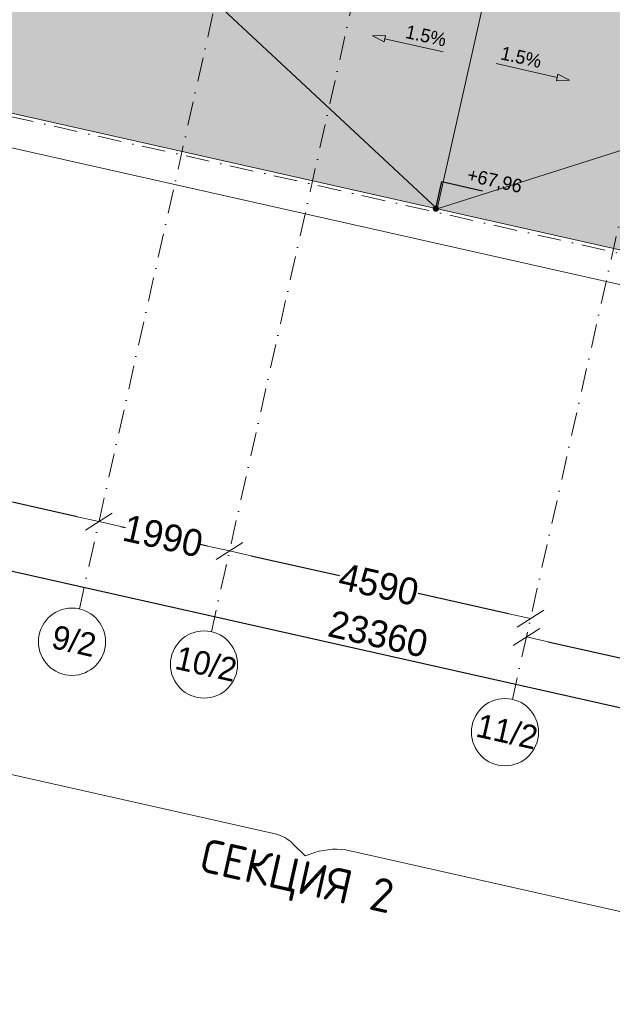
# Model space of a CAD drawing. Header units: millimetres. Extents: x -6990425 to -6520160, y 6117771 to 6220266.
# Tile 18 of 115: x -6931416 to -6922599, y 6117771 to 6132409. Entities that reach past the tile are written whole.
import ezdxf
from ezdxf.enums import TextEntityAlignment as Align

# ---------------------------------------------------------------- set-up
doc = ezdxf.new("R2010")
doc.units = ezdxf.units.MM
doc.header["$MEASUREMENT"] = 0
doc.linetypes.add('Штрихпунктирная', pattern=[670.277762, 352.777767, -176.388884, 0, -141.111112])
for name, color, linetype, lineweight in [('0_Ном._пера__1', 7, 'Continuous', 0), ('0_Ном._пера__120', 7, 'Continuous', 0), ('АР-Разуклонка кровли_Ном._пера__120', 7, 'Continuous', 0), ('АР-Разуклонка кровли_Ном._пера__41', 7, 'Continuous', 20), ('АР-Чертеж-Оси_Осевые размеры.АР_Ном._пера__120', 7, 'Continuous', 0), ('Кровля_Ном._пера__1', 7, 'Continuous', 0), ('Кровля_Ном._пера__101', 252, 'Continuous', 0), ('Кровля_Ном._пера__120', 7, 'Continuous', 0)]:
    doc.layers.add(name, color=color, linetype=linetype, lineweight=lineweight)
for name, color, linetype in [('АР-Разуклонка кровли', 7, 'Continuous'), ('АР-Чертеж-Оси_Осевые размеры.АР', 7, 'Continuous'), ('Кровля', 7, 'Continuous')]:
    doc.layers.add(name, color=color, linetype=linetype)
doc.styles.add('РЎР“Р•РќР•Р\xa0Р\x98Р\xa0_РЎРўР\x98Р›Р¬_2', font='GOTHIC.TTF')
doc.styles.add('РЎР“Р•РќР•Р\xa0Р\x98Р\xa0_РЎРўР\x98Р›Р¬_5', font='GOST_Common.ttf')
doc.dimstyles.new('СГЕНЕРИР_СТИЛЬ__1', dxfattribs={"dimtxt": 400, "dimasz": 332.5, "dimexe": 0.18, "dimexo": 0.0625, "dimgap": 0, "dimtad": 1, "dimdec": 0, "dimzin": 0, "dimdsep": 46, "dimtxsty": 'РЎР“Р•РќР•Р\xa0Р\x98Р\xa0_РЎРўР\x98Р›Р¬_2', "dimblk": 'ARROWHEAD_6', "dimblk1": 'ARROWHEAD_6', "dimblk2": 'ARROWHEAD_6', "dimcen": 0.09, "dimse1": 1, "dimse2": 1, "dimclrd": 7, "dimclre": 7, "dimclrt": 7, "dimazin": 0, "dimtfac": 1, "dimtdec": 4, "dimtmove": 0, "dimatfit": 3, "dimfxl": 1, "dimtolj": 1, "dimtzin": 0, "dimarcsym": 0})
doc.dimstyles.new('СГЕНЕРИР_СТИЛЬ__2', dxfattribs={"dimtxt": 400, "dimasz": 332.5, "dimexe": 0.18, "dimexo": 0.0625, "dimgap": 0, "dimtad": 1, "dimdec": 0, "dimzin": 0, "dimdsep": 46, "dimtxsty": 'РЎР“Р•РќР•Р\xa0Р\x98Р\xa0_РЎРўР\x98Р›Р¬_2', "dimblk": 'ARROWHEAD_6', "dimblk1": 'ARROWHEAD_6', "dimblk2": 'ARROWHEAD_6', "dimcen": 0.09, "dimse1": 1, "dimse2": 1, "dimclrd": 7, "dimclre": 7, "dimclrt": 7, "dimazin": 0, "dimtfac": 1, "dimtdec": 4, "dimtmove": 2, "dimatfit": 3, "dimfxl": 1, "dimtolj": 1, "dimtzin": 0, "dimarcsym": 0})
doc.dimstyles.new('СГЕНЕРИР_СТИЛЬ__8', dxfattribs={"dimtxt": 0.18, "dimasz": 182.4, "dimexe": 0.18, "dimexo": 0.0625, "dimgap": 0, "dimtad": 0, "dimtih": 1, "dimtoh": 1, "dimdec": 4, "dimzin": 0, "dimdsep": 46, "dimcen": 0.09, "dimadec": 0, "dimazin": 0, "dimtfac": 1, "dimtdec": 4, "dimtmove": 0, "dimatfit": 3, "dimldrblk": 'ARROWHEAD_11', "dimfxl": 1, "dimtolj": 1, "dimtzin": 0, "dimarcsym": 0})

# ---------------------------------------------------------------- blocks, each defined once
blk = doc.blocks.new('Стена_19_5', base_point=(-7141604, 6127078))
at = {"layer": 'Кровля_Ном._пера__1', "color": 7, "linetype": 'Continuous', "lineweight": 0, "flags": 128}
for points in [[(-7141604, 6127078), (-7164026, 6132114)], [(-7164624, 6131735), (-7141714, 6126590)]]:
    blk.add_lwpolyline(points, dxfattribs=at)
blk = doc.blocks.new('Стандартный Маркер Сетки[16]_5', base_point=(-7146699, 6144554))
at = {"layer": 'АР-Чертеж-Оси_Осевые размеры.АР_Ном._пера__120', "color": 7, "linetype": 'Штрихпунктирная', "lineweight": 0}
for p, q in [((-7146918, 6143578), (-7151477, 6123281)), ((-7151477, 6123281), (-7151696, 6122305))]:
    blk.add_line(p, q, dxfattribs=at)
at = {"layer": 'АР-Чертеж-Оси_Осевые размеры.АР_Ном._пера__120', "color": 7, "linetype": 'Continuous', "lineweight": 0}
blk.add_circle((-7151806, 6121817), 500, dxfattribs=at)
at = {"layer": 'АР-Чертеж-Оси_Осевые размеры.АР_Ном._пера__120', "color": 7, "linetype": 'Штрихпунктирная', "lineweight": 0}
blk.add_point((-7151477, 6123281), dxfattribs=at)
blk.add_point((-7151477, 6123281), dxfattribs=at)
at = {"layer": 'АР-Чертеж-Оси_Осевые размеры.АР_Ном._пера__120', "color": 7, "lineweight": 0, "style": 'РЎР“Р•РќР•Р\xa0Р\x98Р\xa0_РЎРўР\x98Р›Р¬_2'}
blk.add_attdef('AC_MarkerText_1', text='', height=350, rotation=347.3417, dxfattribs=at).set_placement((-7151736, 6121998), align=Align.TOP_CENTER)
blk = doc.blocks.new('Стандартный Маркер Сетки[23]_5', base_point=(-7153141, 6145898))
at = {"layer": 'АР-Чертеж-Оси_Осевые размеры.АР_Ном._пера__120', "color": 7, "linetype": 'Штрихпунктирная', "lineweight": 0}
for p, q in [((-7153360, 6144922), (-7157919, 6124625)), ((-7157919, 6124625), (-7158138, 6123649))]:
    blk.add_line(p, q, dxfattribs=at)
at = {"layer": 'АР-Чертеж-Оси_Осевые размеры.АР_Ном._пера__120', "color": 7, "linetype": 'Continuous', "lineweight": 0}
blk.add_circle((-7158248, 6123161), 500, dxfattribs=at)
at = {"layer": 'АР-Чертеж-Оси_Осевые размеры.АР_Ном._пера__120', "color": 7, "linetype": 'Штрихпунктирная', "lineweight": 0}
blk.add_point((-7157919, 6124625), dxfattribs=at)
blk.add_point((-7157919, 6124625), dxfattribs=at)
at = {"layer": 'АР-Чертеж-Оси_Осевые размеры.АР_Ном._пера__120', "color": 7, "lineweight": 0, "style": 'РЎР“Р•РќР•Р\xa0Р\x98Р\xa0_РЎРўР\x98Р›Р¬_2'}
blk.add_attdef('AC_MarkerText_1', text='', height=350, rotation=347.3417, dxfattribs=at).set_placement((-7158178, 6123343), align=Align.TOP_CENTER)
blk = doc.blocks.new('Стандартный Маркер Сетки[24]_5', base_point=(-7151178, 6145559))
at = {"layer": 'АР-Чертеж-Оси_Осевые размеры.АР_Ном._пера__120', "color": 7, "linetype": 'Штрихпунктирная', "lineweight": 0}
for p, q in [((-7151397, 6144584), (-7155956, 6124286)), ((-7155956, 6124286), (-7156175, 6123310))]:
    blk.add_line(p, q, dxfattribs=at)
at = {"layer": 'АР-Чертеж-Оси_Осевые размеры.АР_Ном._пера__120', "color": 7, "linetype": 'Continuous', "lineweight": 0}
blk.add_circle((-7156284, 6122822), 500, dxfattribs=at)
at = {"layer": 'АР-Чертеж-Оси_Осевые размеры.АР_Ном._пера__120', "color": 7, "linetype": 'Штрихпунктирная', "lineweight": 0}
blk.add_point((-7155956, 6124286), dxfattribs=at)
blk.add_point((-7155956, 6124286), dxfattribs=at)
at = {"layer": 'АР-Чертеж-Оси_Осевые размеры.АР_Ном._пера__120', "color": 7, "lineweight": 0, "style": 'РЎР“Р•РќР•Р\xa0Р\x98Р\xa0_РЎРўР\x98Р›Р¬_2'}
blk.add_attdef('AC_MarkerText_1', text='', height=350, rotation=347.3417, dxfattribs=at).set_placement((-7156214, 6123003), align=Align.TOP_CENTER)
blk = doc.blocks.new('Стандартный Маркер Сетки[26]_5', base_point=(-7146699, 6144554))
at = {"layer": 'АР-Чертеж-Оси_Осевые размеры.АР_Ном._пера__120', "color": 7, "linetype": 'Штрихпунктирная', "lineweight": 0}
for p, q in [((-7146918, 6143578), (-7151477, 6123281)), ((-7151477, 6123281), (-7151696, 6122305))]:
    blk.add_line(p, q, dxfattribs=at)
at = {"layer": 'АР-Чертеж-Оси_Осевые размеры.АР_Ном._пера__120', "color": 7, "linetype": 'Continuous', "lineweight": 0}
blk.add_circle((-7151806, 6121817), 500, dxfattribs=at)
at = {"layer": 'АР-Чертеж-Оси_Осевые размеры.АР_Ном._пера__120', "color": 7, "linetype": 'Штрихпунктирная', "lineweight": 0}
blk.add_point((-7151477, 6123281), dxfattribs=at)
blk.add_point((-7151477, 6123281), dxfattribs=at)
at = {"layer": 'АР-Чертеж-Оси_Осевые размеры.АР_Ном._пера__120', "color": 7, "lineweight": 0, "style": 'РЎР“Р•РќР•Р\xa0Р\x98Р\xa0_РЎРўР\x98Р›Р¬_2'}
blk.add_attdef('AC_MarkerText_1', text='', height=350, rotation=347.3417, dxfattribs=at).set_placement((-7151736, 6121998), align=Align.TOP_CENTER)
blk = doc.blocks.new('Стандартный Маркер Сетки[33]_5', base_point=(-7153141, 6145898))
at = {"layer": 'АР-Чертеж-Оси_Осевые размеры.АР_Ном._пера__120', "color": 7, "linetype": 'Штрихпунктирная', "lineweight": 0}
for p, q in [((-7153360, 6144922), (-7157919, 6124625)), ((-7157919, 6124625), (-7158138, 6123649))]:
    blk.add_line(p, q, dxfattribs=at)
at = {"layer": 'АР-Чертеж-Оси_Осевые размеры.АР_Ном._пера__120', "color": 7, "linetype": 'Continuous', "lineweight": 0}
blk.add_circle((-7158248, 6123161), 500, dxfattribs=at)
at = {"layer": 'АР-Чертеж-Оси_Осевые размеры.АР_Ном._пера__120', "color": 7, "linetype": 'Штрихпунктирная', "lineweight": 0}
blk.add_point((-7157919, 6124625), dxfattribs=at)
blk.add_point((-7157919, 6124625), dxfattribs=at)
at = {"layer": 'АР-Чертеж-Оси_Осевые размеры.АР_Ном._пера__120', "color": 7, "lineweight": 0, "style": 'РЎР“Р•РќР•Р\xa0Р\x98Р\xa0_РЎРўР\x98Р›Р¬_2'}
blk.add_attdef('AC_MarkerText_1', text='', height=350, rotation=347.3417, dxfattribs=at).set_placement((-7158178, 6123343), align=Align.TOP_CENTER)
blk = doc.blocks.new('Стандартный Маркер Сетки[34]_5', base_point=(-7151178, 6145559))
at = {"layer": 'АР-Чертеж-Оси_Осевые размеры.АР_Ном._пера__120', "color": 7, "linetype": 'Штрихпунктирная', "lineweight": 0}
for p, q in [((-7151397, 6144584), (-7155956, 6124286)), ((-7155956, 6124286), (-7156175, 6123310))]:
    blk.add_line(p, q, dxfattribs=at)
at = {"layer": 'АР-Чертеж-Оси_Осевые размеры.АР_Ном._пера__120', "color": 7, "linetype": 'Continuous', "lineweight": 0}
blk.add_circle((-7156284, 6122822), 500, dxfattribs=at)
at = {"layer": 'АР-Чертеж-Оси_Осевые размеры.АР_Ном._пера__120', "color": 7, "linetype": 'Штрихпунктирная', "lineweight": 0}
blk.add_point((-7155956, 6124286), dxfattribs=at)
blk.add_point((-7155956, 6124286), dxfattribs=at)
at = {"layer": 'АР-Чертеж-Оси_Осевые размеры.АР_Ном._пера__120', "color": 7, "lineweight": 0, "style": 'РЎР“Р•РќР•Р\xa0Р\x98Р\xa0_РЎРўР\x98Р›Р¬_2'}
blk.add_attdef('AC_MarkerText_1', text='', height=350, rotation=347.3417, dxfattribs=at).set_placement((-7156214, 6123003), align=Align.TOP_CENTER)
blk = doc.blocks.new('Линия_14_5', base_point=(-7152723, 6131932))
at = {"layer": 'АР-Разуклонка кровли', "linetype": 'Continuous', "lineweight": 0, "true_color": 0x000000}
blk.add_hatch(color=18, dxfattribs=at).paths.add_polyline_path([(-7153775, 6132168), (-7153604, 6132078), (-7153582, 6132176)])
at = {"layer": 'АР-Разуклонка кровли_Ном._пера__120', "color": 7, "linetype": 'Continuous', "lineweight": 0}
for p, q in [((-7153775, 6132168), (-7153582, 6132176)), ((-7153775, 6132168), (-7153604, 6132078)), ((-7153582, 6132176), (-7153604, 6132078)), ((-7152723, 6131932), (-7153593, 6132127))]:
    blk.add_line(p, q, dxfattribs=at)
blk = doc.blocks.new('Линия_15_5', base_point=(-7151939, 6131756))
at = {"layer": 'АР-Разуклонка кровли', "linetype": 'Continuous', "lineweight": 0, "true_color": 0x000000}
blk.add_hatch(color=18, dxfattribs=at).paths.add_polyline_path([(-7150848, 6131510), (-7151019, 6131600), (-7151041, 6131503)])
at = {"layer": 'АР-Разуклонка кровли_Ном._пера__120', "color": 7, "linetype": 'Continuous', "lineweight": 0}
for p, q in [((-7151939, 6131756), (-7151030, 6131551)), ((-7151041, 6131503), (-7151019, 6131600)), ((-7150848, 6131510), (-7151019, 6131600)), ((-7150848, 6131510), (-7151041, 6131503))]:
    blk.add_line(p, q, dxfattribs=at)
blk = doc.blocks.new('ARROWHEAD_6')
at = {"color": 0, "linetype": 'Continuous', "lineweight": 0}
for p, q in [((-0.5, -0.5), (0.5, 0.5)), ((0, 0), (-1, 0))]:
    blk.add_line(p, q, dxfattribs=at)
blk = doc.blocks.new('*D150', base_point=(-6566190, 6562678))
at = {"layer": 'Defpoints', "color": 0, "linetype": 'Continuous', "transparency": 16777216}
for p in [(-6938177, 6124957), (-6915225, 6120550), (-6915385, 6119838)]:
    blk.add_point(p, dxfattribs=at)
at = {"layer": 'АР-Чертеж-Оси_Осевые размеры.АР', "color": 7, "linetype": 'Continuous', "lineweight": -2, "transparency": 16777216}
blk.add_line((-6937693, 6125596), (-6915549, 6120623), dxfattribs=at)
at = {"layer": 'АР-Чертеж-Оси_Осевые размеры.АР', "color": 7, "linetype": 'Continuous', "lineweight": -2, "transparency": 16777216, "xscale": 332.5, "yscale": 332.5, "zscale": 332.5}
for p, rotation in [((-6938017, 6125669), 167.3417232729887), ((-6915225, 6120550), 347.3417232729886)]:
    blk.add_blockref('ARROWHEAD_6', p, dxfattribs=dict(at, rotation=rotation))
at = {"layer": 'АР-Чертеж-Оси_Осевые размеры.АР', "color": 7, "linetype": 'Continuous', "lineweight": 0, "transparency": 16777216, "insert": (-6926083, 6123276), "char_height": 400, "attachment_point": 5, "rotation": 347.3417, "style": 'РЎР“Р•РќР•Р\xa0Р\x98Р\xa0_РЎРўР\x98Р›Р¬_2'}
blk.add_mtext('\\A1;23360', dxfattribs=at)
blk = doc.blocks.new('*D152', base_point=(-6566190, 6562678))
at = {"layer": 'Defpoints', "color": 0, "linetype": 'Continuous', "transparency": 16777216}
for p in [(-6934005, 6125506), (-6930236, 6124947), (-6930637, 6123161)]:
    blk.add_point(p, dxfattribs=at)
at = {"layer": 'АР-Чертеж-Оси_Осевые размеры.АР', "color": 7, "linetype": 'Continuous', "lineweight": -2, "transparency": 16777216}
for p, q in [((-6933619, 6125707), (-6932692, 6125499)), ((-6930561, 6125020), (-6931524, 6125236))]:
    blk.add_line(p, q, dxfattribs=at)
at = {"layer": 'АР-Чертеж-Оси_Осевые размеры.АР', "color": 7, "linetype": 'Continuous', "lineweight": -2, "transparency": 16777216, "xscale": 332.5, "yscale": 332.5, "zscale": 332.5}
for p, rotation in [((-6933944, 6125780), 167.341723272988), ((-6930236, 6124947), 347.341723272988)]:
    blk.add_blockref('ARROWHEAD_6', p, dxfattribs=dict(at, rotation=rotation))
at = {"layer": 'АР-Чертеж-Оси_Осевые размеры.АР', "color": 7, "linetype": 'Continuous', "lineweight": 0, "transparency": 16777216, "insert": (-6932108, 6125367), "char_height": 400, "attachment_point": 5, "rotation": 347.3417, "style": 'РЎР“Р•РќР•Р\xa0Р\x98Р\xa0_РЎРўР\x98Р›Р¬_2'}
blk.add_mtext('\\A1;3800', dxfattribs=at)
blk = doc.blocks.new('*D153', base_point=(-6566190, 6562678))
at = {"layer": 'Defpoints', "color": 0, "linetype": 'Continuous', "transparency": 16777216}
for p in [(-6928295, 6124511), (-6930637, 6123161), (-6928674, 6122822)]:
    blk.add_point(p, dxfattribs=at)
at = {"layer": 'АР-Чертеж-Оси_Осевые размеры.АР', "color": 7, "linetype": 'Continuous', "lineweight": -2, "transparency": 16777216}
for p, q in [((-6929912, 6124874), (-6929839, 6124858)), ((-6928619, 6124584), (-6928729, 6124608))]:
    blk.add_line(p, q, dxfattribs=at)
at = {"layer": 'АР-Чертеж-Оси_Осевые размеры.АР', "color": 7, "linetype": 'Continuous', "lineweight": -2, "transparency": 16777216, "xscale": 332.5, "yscale": 332.5, "zscale": 332.5}
for p, rotation in [((-6930236, 6124947), 167.341723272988), ((-6928295, 6124511), 347.341723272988)]:
    blk.add_blockref('ARROWHEAD_6', p, dxfattribs=dict(at, rotation=rotation))
at = {"layer": 'АР-Чертеж-Оси_Осевые размеры.АР', "color": 7, "linetype": 'Continuous', "lineweight": 0, "transparency": 16777216, "insert": (-6929284, 6124733), "char_height": 400, "attachment_point": 5, "rotation": 347.3417, "style": 'РЎР“Р•РќР•Р\xa0Р\x98Р\xa0_РЎРўР\x98Р›Р¬_2'}
blk.add_mtext('\\A1;1990', dxfattribs=at)
blk = doc.blocks.new('*D154', base_point=(-6566190, 6562678))
at = {"layer": 'Defpoints', "color": 0, "linetype": 'Continuous', "transparency": 16777216}
for p in [(-6923816, 6123505), (-6923866, 6123281), (-6928674, 6122822)]:
    blk.add_point(p, dxfattribs=at)
at = {"layer": 'АР-Чертеж-Оси_Осевые размеры.АР', "color": 7, "linetype": 'Continuous', "lineweight": -2, "transparency": 16777216}
for p, q in [((-6927970, 6124438), (-6926660, 6124144)), ((-6924141, 6123578), (-6925487, 6123880))]:
    blk.add_line(p, q, dxfattribs=at)
at = {"layer": 'АР-Чертеж-Оси_Осевые размеры.АР', "color": 7, "linetype": 'Continuous', "lineweight": -2, "transparency": 16777216, "xscale": 332.5, "yscale": 332.5, "zscale": 332.5}
for p, rotation in [((-6928295, 6124511), 167.341723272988), ((-6923816, 6123505), 347.341723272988)]:
    blk.add_blockref('ARROWHEAD_6', p, dxfattribs=dict(at, rotation=rotation))
at = {"layer": 'АР-Чертеж-Оси_Осевые размеры.АР', "color": 7, "linetype": 'Continuous', "lineweight": 0, "transparency": 16777216, "insert": (-6926074, 6124012), "char_height": 400, "attachment_point": 5, "rotation": 347.3417, "style": 'РЎР“Р•РќР•Р\xa0Р\x98Р\xa0_РЎРўР\x98Р›Р¬_2'}
blk.add_mtext('\\A1;4590', dxfattribs=at)
blk = doc.blocks.new('*D155', base_point=(-6566190, 6562678))
at = {"layer": 'Defpoints', "color": 0, "linetype": 'Continuous', "transparency": 16777216}
for p in [(-6923866, 6123281), (-6919684, 6122324), (-6919692, 6122292)]:
    blk.add_point(p, dxfattribs=at)
at = {"layer": 'АР-Чертеж-Оси_Осевые размеры.АР', "color": 7, "linetype": 'Continuous', "lineweight": -2, "transparency": 16777216}
blk.add_line((-6923553, 6123159), (-6920016, 6122365), dxfattribs=at)
at = {"layer": 'АР-Чертеж-Оси_Осевые размеры.АР', "color": 7, "linetype": 'Continuous', "lineweight": -2, "transparency": 16777216, "xscale": 332.5, "yscale": 332.5, "zscale": 332.5}
for p, rotation in [((-6923877, 6123232), 167.341723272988), ((-6919692, 6122292), 347.341723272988)]:
    blk.add_blockref('ARROWHEAD_6', p, dxfattribs=dict(at, rotation=rotation))
at = {"layer": 'АР-Чертеж-Оси_Осевые размеры.АР', "color": 7, "linetype": 'Continuous', "lineweight": 0, "transparency": 16777216, "insert": (-6921649, 6123052), "char_height": 400, "attachment_point": 5, "rotation": 347.3417, "style": 'РЎР“Р•РќР•Р\xa0Р\x98Р\xa0_РЎРўР\x98Р›Р¬_2'}
blk.add_mtext('\\A1;4290', dxfattribs=at)
blk = doc.blocks.new('ARROWHEAD_11')
at = {"color": 0, "linetype": 'Continuous', "lineweight": 0}
blk.add_line((0, 0), (-1, 0), dxfattribs=at)
at = {"color": 0, "linetype": 'Continuous', "lineweight": 0, "const_width": 0.25, "flags": 128}
blk.add_lwpolyline([(-0.125, 0, 1), (0.125, 0, 1)], format="xyb", close=True, dxfattribs=at)
blk = doc.blocks.new('Стандартный Маркер Сетки[78]_2', base_point=(-6989437, 6143970))
at = {"layer": 'АР-Чертеж-Оси_Осевые размеры.АР_Ном._пера__120', "color": 7, "linetype": 'Штрихпунктирная', "lineweight": 0}
blk.add_line((-6988462, 6143751), (-6909520, 6126021), dxfattribs=at)
at = {"layer": 'АР-Чертеж-Оси_Осевые размеры.АР_Ном._пера__120', "color": 7, "lineweight": 0, "style": 'РЎР“Р•РќР•Р\xa0Р\x98Р\xa0_РЎРўР\x98Р›Р¬_2'}
for tag, p in [('AC_MarkerText_1_0', (-6989855, 6144261)), ('AC_MarkerText_1_1', (-6907987, 6125874))]:
    blk.add_attdef(tag, text='', height=350, rotation=347.3417, dxfattribs=at).set_placement(p, align=Align.TOP_CENTER)
blk = doc.blocks.new('Стандартный Маркер Сетки[84]_2', base_point=(-6989437, 6143970))
at = {"layer": 'АР-Чертеж-Оси_Осевые размеры.АР_Ном._пера__120', "color": 7, "linetype": 'Штрихпунктирная', "lineweight": 0}
blk.add_line((-6988462, 6143751), (-6909520, 6126021), dxfattribs=at)
at = {"layer": 'АР-Чертеж-Оси_Осевые размеры.АР_Ном._пера__120', "color": 7, "lineweight": 0, "style": 'РЎР“Р•РќР•Р\xa0Р\x98Р\xa0_РЎРўР\x98Р›Р¬_2'}
for tag, p in [('AC_MarkerText_1_0', (-6989855, 6144261)), ('AC_MarkerText_1_1', (-6907987, 6125874))]:
    blk.add_attdef(tag, text='', height=350, rotation=347.3417, dxfattribs=at).set_placement(p, align=Align.TOP_CENTER)
blk = doc.blocks.new('Стандартный Маркер Сетки[88]_2', base_point=(-6989437, 6143970))
at = {"layer": 'АР-Чертеж-Оси_Осевые размеры.АР_Ном._пера__120', "color": 7, "linetype": 'Штрихпунктирная', "lineweight": 0}
blk.add_line((-6988462, 6143751), (-6909520, 6126021), dxfattribs=at)
at = {"layer": 'АР-Чертеж-Оси_Осевые размеры.АР_Ном._пера__120', "color": 7, "lineweight": 0, "style": 'РЎР“Р•РќР•Р\xa0Р\x98Р\xa0_РЎРўР\x98Р›Р¬_2'}
for tag, p in [('AC_MarkerText_1_0', (-6989855, 6144261)), ('AC_MarkerText_1_1', (-6907987, 6125874))]:
    blk.add_attdef(tag, text='', height=350, rotation=347.3417, dxfattribs=at).set_placement(p, align=Align.TOP_CENTER)
blk = doc.blocks.new('Стандартный Маркер Сетки[94]_2', base_point=(-6989437, 6143970))
at = {"layer": 'АР-Чертеж-Оси_Осевые размеры.АР_Ном._пера__120', "color": 7, "linetype": 'Штрихпунктирная', "lineweight": 0}
blk.add_line((-6988462, 6143751), (-6909520, 6126021), dxfattribs=at)
at = {"layer": 'АР-Чертеж-Оси_Осевые размеры.АР_Ном._пера__120', "color": 7, "lineweight": 0, "style": 'РЎР“Р•РќР•Р\xa0Р\x98Р\xa0_РЎРўР\x98Р›Р¬_2'}
for tag, p in [('AC_MarkerText_1_0', (-6989855, 6144261)), ('AC_MarkerText_1_1', (-6907987, 6125874))]:
    blk.add_attdef(tag, text='', height=350, rotation=347.3417, dxfattribs=at).set_placement(p, align=Align.TOP_CENTER)

msp = doc.modelspace()

# ---------------------------------------------------------------- hatches: boundary and pattern name
at = {"layer": 'Кровля_Ном._пера__101', "linetype": 'Continuous', "lineweight": 0}
h = msp.add_hatch(dxfattribs=at)
h.set_pattern_fill('ПЕСОК_0005', color=252, style=0, pattern_type=2)
h.set_pattern_definition([(122.3417, (-6922964.9, 6137514.64), (191.0468, 120.9696), [0, -150.75, 0, -226.125]), (57.3417, (-6923455.2, 6137624.75), (-190.3755, 122.0232), [0, -110.55, 0, -190.95])])
h.paths.add_polyline_path([(-6936415.8, 6132113.6), (-6933031.3, 6147183.1), (-6929636, 6146420.5), (-6930089.6, 6144400.9), (-6927026, 6143712.8), (-6927767.7, 6140410.1), (-6927767.8, 6140410.1), (-6929426.3, 6140782.6), (-6930336.8, 6136728.6), (-6918609, 6134094.6), (-6917627.2, 6138465.8), (-6918212.9, 6138597.3), (-6917681.5, 6140963.2), (-6917173.1, 6143226.9), (-6913874.6, 6142486.1), (-6913672, 6143388.1), (-6910491.1, 6142673.7), (-6913993.8, 6127077.7)])

# ---------------------------------------------------------------- linework, layer by layer
at = {"layer": '0_Ном._пера__120', "color": 7, "linetype": 'Continuous', "lineweight": 0}
for points in [[(-6938546.8, 6123310, 0.4142136), (-6938139.8, 6122667.1), (-6927612.8, 6120302.8, -0.1418046), (-6927350.7, 6120158.7), (-6927169, 6119977.4)], [(-6927169, 6119977.4), (-6927023.2, 6120026.1, -0.1365629), (-6926498.7, 6120052.6), (-6916397.1, 6117783.8, 0.4142136), (-6915754.2, 6118190.9)]]:
    msp.add_lwpolyline(points, format="xyb", dxfattribs=at)
at = {"layer": 'АР-Разуклонка кровли_Ном._пера__120', "color": 7, "linetype": 'Continuous', "lineweight": 0}
for points in [[(-6932082.5, 6135998.5), (-6925204.8, 6129595.7)], [(-6925204.8, 6129595.7), (-6923926.2, 6135288.8)], [(-6916248.4, 6132442.3), (-6925204.8, 6129595.7)]]:
    msp.add_lwpolyline(points, dxfattribs=at)
at = {"layer": 'Кровля_Ном._пера__120', "color": 7, "linetype": 'Continuous', "lineweight": 0, "flags": 128}
msp.add_lwpolyline([(-6936415.8, 6132113.6), (-6933031.3, 6147183.1), (-6929636, 6146420.5), (-6930089.6, 6144400.9), (-6927026, 6143712.8), (-6927767.7, 6140410.1), (-6927767.8, 6140410.1), (-6929426.3, 6140782.6), (-6930336.8, 6136728.6), (-6918609, 6134094.6), (-6917627.2, 6138465.8), (-6918212.9, 6138597.3), (-6917681.5, 6140963.2), (-6917173.1, 6143226.9), (-6913874.6, 6142486.1), (-6913672, 6143388.1), (-6910491.1, 6142673.7), (-6913993.8, 6127077.7)], close=True, dxfattribs=at)

# ---------------------------------------------------------------- block references
at = {"layer": 'АР-Разуклонка кровли', "color": 7, "linetype": 'Continuous', "lineweight": 0}
for name, p in [('Линия_14_5', (-6925113, 6131931.7)), ('Линия_15_5', (-6924328.5, 6131755.5))]:
    msp.add_blockref(name, p, dxfattribs=at)
at = {"layer": 'АР-Чертеж-Оси_Осевые размеры.АР', "color": 8, "linetype": 'Continuous', "lineweight": 15}
for name, p, values in [('Стандартный Маркер Сетки[23]_5', (-6925530.7, 6145897.9), {'AC_MarkerText_1': '9/2'}), ('Стандартный Маркер Сетки[33]_5', (-6925530.7, 6145897.9), {'AC_MarkerText_1': '9/2'}), ('Стандартный Маркер Сетки[24]_5', (-6923567.1, 6145559.4), {'AC_MarkerText_1': '10/2'}), ('Стандартный Маркер Сетки[34]_5', (-6923567.1, 6145559.4), {'AC_MarkerText_1': '10/2'}), ('Стандартный Маркер Сетки[16]_5', (-6919088.7, 6144553.5), {'AC_MarkerText_1': '11/2'}), ('Стандартный Маркер Сетки[26]_5', (-6919088.7, 6144553.5), {'AC_MarkerText_1': '11/2'})]:
    msp.add_blockref(name, p, dxfattribs=at).add_auto_attribs(values)
for name in ['Стандартный Маркер Сетки[78]_2', 'Стандартный Маркер Сетки[84]_2', 'Стандартный Маркер Сетки[88]_2', 'Стандартный Маркер Сетки[94]_2']:
    msp.add_blockref(name, (-6989437.4, 6143970.3), dxfattribs=at)
at = {"layer": 'Кровля', "color": 7, "lineweight": 0}
msp.add_blockref('Стена_19_5', (-6913993.8, 6127077.8), dxfattribs=at)

# ---------------------------------------------------------------- texts
at = {"layer": '0_Ном._пера__1', "color": 7, "linetype": 'Continuous', "lineweight": 0, "insert": (-6927369, 6119303.4), "char_height": 500, "attachment_point": 8, "rotation": 347.34172, "style": 'РЎР“Р•РќР•Р\xa0Р\x98Р\xa0_РЎРўР\x98Р›Р¬_5'}
msp.add_mtext('\\A1;{\\pqc;\\fGOST Common|b0|i0|c204|p0;\\W1.000000;СЕКЦИЯ \\fGOST Common|b0|i0|c204|p0;\\W1.000000;2}', dxfattribs=at)
at = {"layer": 'АР-Разуклонка кровли_Ном._пера__120', "color": 7, "linetype": 'Continuous', "lineweight": 0, "insert": (-6923975.4, 6129795), "char_height": 200, "attachment_point": 9, "rotation": 347.34172, "style": 'РЎР“Р•РќР•Р\xa0Р\x98Р\xa0_РЎРўР\x98Р›Р¬_2'}
msp.add_mtext('\\A1;{\\pqr;\\fCentury Gothic|b0|i0|c204|p0;\\W1.000000;+67,96}', dxfattribs=at)
at = {"layer": 'АР-Разуклонка кровли_Ном._пера__41', "color": 7, "linetype": 'Continuous', "lineweight": 20, "char_height": 200, "attachment_point": 5, "style": 'РЎР“Р•РќР•Р\xa0Р\x98Р\xa0_РЎРўР\x98Р›Р¬_2'}
for insert, rotation in [((-6925370.2, 6132169.3), 347.34169), ((-6923954.8, 6131851.4), 347.34175)]:
    msp.add_mtext('\\A1;{\\pqc;\\fCentury Gothic|b0|i0|c204|p0;\\W1.000000;1.5%}', dxfattribs=dict(at, insert=insert, rotation=rotation))

# ---------------------------------------------------------------- dimensions: what is measured, and where the dimension line sits
at = {"layer": 'АР-Чертеж-Оси_Осевые размеры.АР', "color": 7, "linetype": 'Continuous', "lineweight": 0}
for base, p1, p2, dimstyle, picture, middle in [((-6930236.2, 6124947), (-6934005.1, 6125506.5), (-6930637.2, 6123161.5), 'СГЕНЕРИР_СТИЛЬ__1', '*D152', (-6932108.2, 6125367.4)), ((-6915224.9, 6120549.8), (-6938176.9, 6124957.3), (-6915384.7, 6119838.3), 'СГЕНЕРИР_СТИЛЬ__2', '*D150', (-6926083.3, 6123275.5)), ((-6928294.5, 6124510.9), (-6930637.2, 6123161.5), (-6928673.8, 6122822.2), 'СГЕНЕРИР_СТИЛЬ__1', '*D153', (-6929283.6, 6124733.1)), ((-6923816.1, 6123505.1), (-6928673.8, 6122822.2), (-6923866.5, 6123280.7), 'СГЕНЕРИР_СТИЛЬ__1', '*D154', (-6926073.6, 6124012.1)), ((-6919691.7, 6122291.8), (-6923866.5, 6123280.7), (-6919684.4, 6122324.5), 'СГЕНЕРИР_СТИЛЬ__2', '*D155', (-6921649.1, 6123051.7))]:
    dim = msp.add_linear_dim(base=base, p1=p1, p2=p2, angle=347.34172, dimstyle=dimstyle, dxfattribs=at)
    dim.commit()
    dim.dimension.update_dxf_attribs({"geometry": picture, "text_midpoint": middle, "dimtype": 160, "text_rotation": 347.34172})

# ---------------------------------------------------------------- leaders
at = {"layer": 'АР-Разуклонка кровли_Ном._пера__120', "color": 7, "linetype": 'Continuous', "lineweight": 0, "annotation_type": 0, "has_hookline": 1, "hookline_direction": 0, "text_width": 835.2, "horizontal_direction": (0.975694, -0.219136, 0)}
msp.add_leader([(-6925223.9, 6129600), (-6925133.8, 6130001.1), (-6924531.1, 6129865.7)], dimstyle='СГЕНЕРИР_СТИЛЬ__8', dxfattribs=at)

doc.saveas('drawing.dxf')
